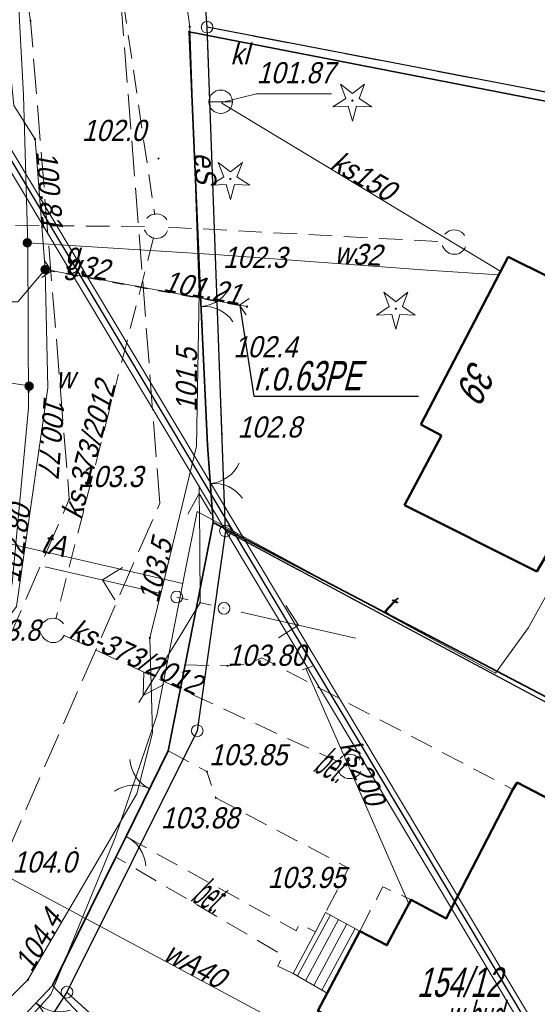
# Model space of a CAD drawing. Extents: x 6530721 to 6531385, y 5978377 to 5979143.
# Tile 114 of 146: x 6531041 to 6531063, y 5978803 to 5978845. Entities that reach past the tile are written whole.
import ezdxf

# ---------------------------------------------------------------- set-up
doc = ezdxf.new("R2010")
doc.units = 0
for name, pattern in [('AB_rokocin 2014-08-13 AC2004$0$0.5_0.5', [1, 0.5, -0.5]), ('AB_rokocin 2014-08-13 AC2004$0$1.0_0.5', [1.5, 1, -0.5]), ('AB_rokocin 2014-08-13 AC2004$0$1.5_0.5', [2, 1.5, -0.5]), ('AB_rokocin 2014-08-13 AC2004$0$ib05_500', [1, 0.5, -0.5]), ('AB_rokocin 2014-08-13 AC2004$0$l217_500', [2, 1.5, -0.5]), ('AB_rokocin 2014-08-13 AC2004$0$l219_500', [0]), ('AB_rokocin 2014-08-13 AC2004$0$mz1.0_0.5', [1.5, 1, -0.5])]:
    doc.linetypes.add(name, pattern=pattern)
for name, color, linetype, lineweight in [('AB-wymiarowa', 7, 'Continuous', 30), ('AB_rokocin 2014-08-13 AC2004$0$!arkusz4', 7, 'Continuous', 18), ('AB_rokocin 2014-08-13 AC2004$0$202-Punkt graniczny stabilizowany trwale', 7, 'Continuous', 18), ('AB_rokocin 2014-08-13 AC2004$0$211-Nr działki', 7, 'Continuous', 18), ('AB_rokocin 2014-08-13 AC2004$0$217-Granica konturu klasyfikcyjnego', 7, 'Continuous', 18), ('AB_rokocin 2014-08-13 AC2004$0$219-Linia granicy', 7, 'Continuous', 18), ('AB_rokocin 2014-08-13 AC2004$0$312-Budynek', 7, 'Continuous', 18), ('AB_rokocin 2014-08-13 AC2004$0$352-schody (powierzchnia)', 7, 'Continuous', 18), ('AB_rokocin 2014-08-13 AC2004$0$433-Chodnik', 7, 'Continuous', 18), ('AB_rokocin 2014-08-13 AC2004$0$510-Podpora jednosłupowa symb.-SEPOW', 7, 'Continuous', 18), ('AB_rokocin 2014-08-13 AC2004$0$512-Podpora wielosłupowa linia-SEPOW', 7, 'Continuous', 18), ('AB_rokocin 2014-08-13 AC2004$0$516-Kierunek linii eN-SEPOW', 7, 'Continuous', 18), ('AB_rokocin 2014-08-13 AC2004$0$621-Punkt rzędnej przewodu-SWPOD', 7, 'Continuous', 18), ('AB_rokocin 2014-08-13 AC2004$0$621-Punkt rzędnej przewodu-SWPOD-Atr2', 7, 'Continuous', 18), ('AB_rokocin 2014-08-13 AC2004$0$623-Punkt rzędnej przewodu-SGPOD', 7, 'Continuous', 18), ('AB_rokocin 2014-08-13 AC2004$0$623-Punkt rzędnej przewodu-SGPOD-Atr2', 7, 'Continuous', 18), ('AB_rokocin 2014-08-13 AC2004$0$625-Punkt rzędnej przewodu-SEPOD', 7, 'Continuous', 18), ('AB_rokocin 2014-08-13 AC2004$0$625-Punkt rzędnej przewodu-SEPOD-Atr2', 7, 'Continuous', 18), ('AB_rokocin 2014-08-13 AC2004$0$905-Brama prawa', 7, 'Continuous', 18), ('AB_rokocin 2014-08-13 AC2004$0$905-Brama w ogrodzeniu', 7, 'Continuous', 18), ('AB_rokocin 2014-08-13 AC2004$0$996-Tekst dodatkowy mały', 7, 'Continuous', 18), ('AB_rokocin 2014-08-13 AC2004$0$chodnik (powierzchnia)', 7, 'Continuous', 18), ('AB_rokocin 2014-08-13 AC2004$0$drzewo iglaste (punkt)', 7, 'Continuous', 18), ('AB_rokocin 2014-08-13 AC2004$0$jezdnia (powierzchnia)', 7, 'Continuous', 18), ('AB_rokocin 2014-08-13 AC2004$0$ogrodzenie trwałe (linia)', 7, 'Continuous', 18), ('AB_rokocin 2014-08-13 AC2004$0$osadnik kanalizacji lokalnej (dół Chambeau) (powierzchnia)-SK - symbol', 7, 'Continuous', 18), ('AB_rokocin 2014-08-13 AC2004$0$osadnik kanalizacji lokalnej (dół Chambeau) (powierzchnia)-SK - symbol-Atr17', 7, 'Continuous', 18), ('AB_rokocin 2014-08-13 AC2004$0$osadnik kanalizacji lokalnej (dół Chambeau) (powierzchnia)-SK - symbol-Atr2', 7, 'Continuous', 18), ('AB_rokocin 2014-08-13 AC2004$0$przepust (linia)', 7, 'Continuous', 18), ('AB_rokocin 2014-08-13 AC2004$0$przepust (linia) - symbol', 7, 'Continuous', 18), ('AB_rokocin 2014-08-13 AC2004$0$przewód elektroenergetyczny (linia)-SEPOD', 7, 'Continuous', 18), ('AB_rokocin 2014-08-13 AC2004$0$przewód elektroenergetyczny (linia)-SEPOD-Atr1', 7, 'Continuous', 18), ('AB_rokocin 2014-08-13 AC2004$0$przewód elektroenergetyczny niskiego napięcia (linia)-SEPOW - symbol', 7, 'Continuous', 18), ('AB_rokocin 2014-08-13 AC2004$0$przewód gazowy (linia)-SG', 7, 'Continuous', 18), ('AB_rokocin 2014-08-13 AC2004$0$przewód gazowy (linia)-SG-Atr1', 7, 'Continuous', 18), ('AB_rokocin 2014-08-13 AC2004$0$przewód kanalizacyjny (linia)-SK', 7, 'Continuous', 18), ('AB_rokocin 2014-08-13 AC2004$0$przewód kanalizacyjny (linia)-SK-Atr1', 7, 'Continuous', 18), ('AB_rokocin 2014-08-13 AC2004$0$przewód kanalizacyjny - projektowany (linia)-SK', 7, 'Continuous', 18), ('AB_rokocin 2014-08-13 AC2004$0$przewód kanalizacyjny - projektowany (linia)-SK-Atr1', 7, 'Continuous', 18), ('AB_rokocin 2014-08-13 AC2004$0$przewód telekomunikacyjny (linia)-STPOD', 7, 'Continuous', 18), ('AB_rokocin 2014-08-13 AC2004$0$przewód telekomunikacyjny (linia)-STPOD-Atr1', 7, 'Continuous', 18), ('AB_rokocin 2014-08-13 AC2004$0$przewód wodociągowy (linia)-SW', 7, 'Continuous', 18), ('AB_rokocin 2014-08-13 AC2004$0$przewód wodociągowy (linia)-SW-Atr1', 7, 'Continuous', 18), ('AB_rokocin 2014-08-13 AC2004$0$punkt wysokościowy naturalny', 7, 'Continuous', 18), ('AB_rokocin 2014-08-13 AC2004$0$punkt wysokościowy naturalny-Atr2', 7, 'Continuous', 18), ('AB_rokocin 2014-08-13 AC2004$0$punkt wysokościowy sztuczny', 7, 'Continuous', 18), ('AB_rokocin 2014-08-13 AC2004$0$punkt wysokościowy sztuczny-Atr2', 7, 'Continuous', 18), ('AB_rokocin 2014-08-13 AC2004$0$zasuwa (punkt)-SG', 7, 'Continuous', 18), ('AB_rokocin 2014-08-13 AC2004$0$zasuwa (punkt)-SG-Atr17', 7, 'Continuous', 18), ('AB_rokocin 2014-08-13 AC2004$0$zasuwa (punkt)-SG-Atr2', 7, 'Continuous', 18), ('AB_rokocin 2014-08-13 AC2004$0$zasuwa (punkt)-SW', 7, 'Continuous', 18), ('AB_rokocin 2014-08-13 AC2004$0$zasuwa (punkt)-SW-Atr17', 7, 'Continuous', 18)]:
    doc.layers.add(name, color=color, linetype=linetype, lineweight=lineweight)
doc.styles.add('AB_rokocin 2014-08-13 AC2004$0$Standard', font='txt')
doc.linetypes.add('AB_rokocin 2014-08-13 AC2004$0$902-500', pattern='A,3.75,0,[1,ksztalty.shx,S=0.5,R=0,X=0,Y=0],3.75', length=7.5)

# ---------------------------------------------------------------- blocks, each defined once
blk = doc.blocks.new('AB_rokocin 2014-08-13 AC2004$0$US25')
at = {"linetype": 'Continuous', "lineweight": 0}
h = blk.add_hatch(color=0, dxfattribs=at)
edge = h.paths.add_edge_path()
edge.add_arc((0, 0), 0.2, 0, 360)
blk = doc.blocks.new('AB_rokocin 2014-08-13 AC2004$0$621')
at = {"linetype": 'Continuous', "lineweight": 0}
h = blk.add_hatch(color=0, dxfattribs=at)
edge = h.paths.add_edge_path()
edge.add_arc((0, 0), 0.05, 0, 360)
blk = doc.blocks.new('AB_rokocin 2014-08-13 AC2004$0$PW01')
at = {"linetype": 'Continuous', "lineweight": 13}
h = blk.add_hatch(color=0, dxfattribs=at)
edge = h.paths.add_edge_path()
edge.add_arc((0, 0), 0.045, 0, 360)
blk = doc.blocks.new('AB_rokocin 2014-08-13 AC2004$0$905')
at = {"color": 0, "linetype": 'Continuous', "lineweight": 0}
for centre, start, end in [((-1.5, 0), 0, 60), ((1.5, 0), 120, 180)]:
    blk.add_arc(centre, 1.5, start, end, dxfattribs=at)
blk = doc.blocks.new('AB_rokocin 2014-08-13 AC2004$0$905P')
at = {"color": 0, "linetype": 'Continuous', "lineweight": 0}
blk.add_arc((1.5, 0), 1.5, 120, 180, dxfattribs=at)
blk = doc.blocks.new('AB_rokocin 2014-08-13 AC2004$0$516')
at = {"color": 0, "linetype": 'Continuous', "lineweight": 0}
for p, q in [((3.25, 0), (2.543, 0.707)), ((0.75, 0), (5.75, 0)), ((3.25, 0), (2.543, -0.707))]:
    blk.add_line(p, q, dxfattribs=at)
blk = doc.blocks.new('AB_rokocin 2014-08-13 AC2004$0$510')
at = {"color": 0, "linetype": 'Continuous', "lineweight": 0}
blk.add_circle((0, 0), 0.25, dxfattribs=at)
blk = doc.blocks.new('AB_rokocin 2014-08-13 AC2004$0$PW02')
at = {"linetype": 'Continuous', "lineweight": 13}
h = blk.add_hatch(color=0, dxfattribs=at)
edge = h.paths.add_edge_path()
edge.add_arc((0, 0), 0.045, 0, 360)
blk = doc.blocks.new('AB_rokocin 2014-08-13 AC2004$0$US07')
at = {"color": 0, "linetype": 'Continuous', "lineweight": 13}
for q in [(-0.5, 0), (0.5, 0)]:
    blk.add_line((0, 0), q, dxfattribs=at)
blk.add_circle((0, 0), 0.5, dxfattribs=at)
blk = doc.blocks.new('AB_rokocin 2014-08-13 AC2004$0$OP011')
at = {"linetype": 'Continuous', "lineweight": 13}
h = blk.add_hatch(color=0, dxfattribs=at)
edge = h.paths.add_edge_path()
edge.add_arc((0, 0), 0.05, 0, 360)
at = {"color": 0, "linetype": 'Continuous', "lineweight": 13}
for p, q in [((-0.283, 0.093), (-0.512, 0.706)), ((-0.512, 0.706), (0, 0.299)), ((0, 0.299), (0.512, 0.706)), ((0.512, 0.706), (0.283, 0.093)), ((-0.828, -0.268), (-0.283, 0.093)), ((0.283, 0.093), (0.828, -0.268)), ((-0.175, -0.24), (-0.828, -0.268)), ((0, -0.87), (-0.175, -0.24)), ((0.175, -0.24), (0, -0.87)), ((0.828, -0.268), (0.175, -0.24))]:
    blk.add_line(p, q, dxfattribs=at)
blk = doc.blocks.new('AB_rokocin 2014-08-13 AC2004$0$PE04')
at = {"color": 0, "linetype": 'Continuous', "lineweight": 13}
for p, q in [((4.65, 0), (3.784, 0.5)), ((0.65, 0), (0, 0)), ((0.65, 0), (1.65, 0)), ((1.65, 0), (2.65, 0)), ((2.65, 0), (3.65, 0)), ((3.65, 0), (4.65, 0)), ((4.65, 0), (3.784, -0.5)), ((4.65, 0), (5, 0))]:
    blk.add_line(p, q, dxfattribs=at)
blk = doc.blocks.new('AB_rokocin 2014-08-13 AC2004$0$IB05')
at = {"color": 0, "linetype": 'Continuous', "lineweight": 13}
for q in [(0.354, 0.354), (0.354, -0.354)]:
    blk.add_line((0, 0), q, dxfattribs=at)
blk = doc.blocks.new('AB_rokocin 2014-08-13 AC2004$0$202')
at = {"color": 0, "linetype": 'Continuous', "lineweight": 0}
blk.add_circle((0, 0), 0.25, dxfattribs=at)
blk = doc.blocks.new('AB_rokocin 2014-08-13 AC2004')
at = {"layer": 'AB_rokocin 2014-08-13 AC2004$0$!arkusz4', "color": 7, "linetype": 'Continuous', "lineweight": 0}
blk.add_lwpolyline([(6531015.946, 5978502.881), (6530759.65, 5978931.7), (6530925.765, 5979030.983), (6531182.061, 5978602.165)], close=True, dxfattribs=at)
blk.add_lwpolyline([(6530759.65, 5978931.7), (6530925.765, 5979030.983), (6531182.061, 5978602.165), (6531016.032, 5978503.224), (6530759.65, 5978931.7)], dxfattribs=at)
blk.add_lwpolyline([(6530759.65, 5978931.7), (6530925.765, 5979030.983), (6531182.061, 5978602.165), (6531016.032, 5978503.224), (6530759.65, 5978931.7)], dxfattribs=at)
at = {"layer": 'AB_rokocin 2014-08-13 AC2004$0$!arkusz4', "color": 7, "linetype": 'Continuous', "lineweight": 30}
blk.add_lwpolyline([(6531016.032, 5978503.224), (6530759.993, 5978931.613), (6530925.679, 5979030.64), (6531181.745, 5978602.254)], close=True, dxfattribs=at)
at = {"layer": 'AB_rokocin 2014-08-13 AC2004$0$!arkusz4', "color": 7, "linetype": 'Continuous', "lineweight": 18}
blk.add_lwpolyline([(6531016.118, 5978503.567), (6530760.336, 5978931.527), (6530925.593, 5979030.297), (6531181.375, 5978602.338)], close=True, dxfattribs=at)
at = {"layer": 'AB_rokocin 2014-08-13 AC2004$0$217-Granica konturu klasyfikcyjnego', "color": 3, "linetype": 'AB_rokocin 2014-08-13 AC2004$0$l217_500', "lineweight": 18, "flags": 128}
for points in [[(6531046.44, 5978874.36), (6531048.65, 5978844.56)], [(6531046.44, 5978874.36), (6531048.65, 5978844.56)], [(6531048.65, 5978844.56), (6531085.53, 5978837.48)], [(6531048.65, 5978844.56), (6531085.53, 5978837.48)], [(6531048.65, 5978844.56), (6531049.43, 5978823.09)], [(6531048.65, 5978844.56), (6531049.43, 5978823.09)], [(6531048.23, 5978814.57), (6531049.43, 5978823.09)], [(6531048.23, 5978814.57), (6531049.43, 5978823.09)], [(6531049.43, 5978823.09), (6531085.49, 5978803.78)], [(6531049.43, 5978823.09), (6531085.49, 5978803.78)], [(6531042.68, 5978803.43), (6531048.23, 5978814.57)], [(6531042.68, 5978803.43), (6531048.23, 5978814.57)], [(6531039.4, 5978798.31), (6531042.68, 5978803.43)], [(6531039.4, 5978798.31), (6531042.68, 5978803.43)], [(6531042.68, 5978803.43), (6531071.29, 5978777.3)], [(6531042.68, 5978803.43), (6531071.29, 5978777.3)]]:
    blk.add_lwpolyline(points, dxfattribs=at)
at = {"layer": 'AB_rokocin 2014-08-13 AC2004$0$219-Linia granicy', "color": 92, "linetype": 'AB_rokocin 2014-08-13 AC2004$0$l219_500', "lineweight": 30, "flags": 128}
for points in [[(6531048.65, 5978844.56), (6531046.44, 5978874.36)], [(6531048.65, 5978844.56), (6531046.44, 5978874.36)], [(6531085.53, 5978837.48), (6531048.65, 5978844.56)], [(6531085.53, 5978837.48), (6531048.65, 5978844.56)], [(6531049.43, 5978823.09), (6531048.65, 5978844.56)], [(6531049.43, 5978823.09), (6531048.65, 5978844.56)], [(6531049.43, 5978823.09), (6531048.23, 5978814.57)], [(6531049.43, 5978823.09), (6531048.23, 5978814.57)], [(6531085.49, 5978803.78), (6531049.43, 5978823.09)], [(6531085.49, 5978803.78), (6531049.43, 5978823.09)], [(6531048.23, 5978814.57), (6531042.68, 5978803.43)], [(6531048.23, 5978814.57), (6531042.68, 5978803.43)], [(6531042.68, 5978803.43), (6531039.4, 5978798.31)], [(6531042.68, 5978803.43), (6531039.4, 5978798.31)], [(6531071.29, 5978777.3), (6531042.68, 5978803.43)], [(6531071.29, 5978777.3), (6531042.68, 5978803.43)]]:
    blk.add_lwpolyline(points, dxfattribs=at)
at = {"layer": 'AB_rokocin 2014-08-13 AC2004$0$312-Budynek', "color": 250, "linetype": 'Continuous', "lineweight": 50, "flags": 128}
for points in [[(6531057.76, 5978827.62), (6531061.48, 5978834.77)], [(6531061.48, 5978834.77), (6531071.9, 5978829.6)], [(6531058.64, 5978827.16), (6531057.76, 5978827.62)], [(6531057.06, 5978824.19), (6531058.64, 5978827.16)], [(6531062.69, 5978821.36), (6531057.06, 5978824.19)], [(6531064.42, 5978824.29), (6531062.69, 5978821.36)]]:
    blk.add_lwpolyline(points, dxfattribs=at)
blk.add_lwpolyline([(6531061.86, 5978812.36), (6531068.24, 5978809.04), (6531065.21, 5978803.25), (6531067.52, 5978802.04), (6531064.28, 5978795.96), (6531060.76, 5978797.84), (6531059.94, 5978796.24), (6531058.39, 5978795.92), (6531057.11, 5978796.58), (6531056.48, 5978798), (6531056.68, 5978798.35), (6531053.51, 5978800.06), (6531053.97, 5978800.95), (6531054.52, 5978802.02), (6531053.37, 5978802.63), (6531053.77, 5978803.39), (6531055.16, 5978806.03), (6531056.31, 5978805.43), (6531057.25, 5978807.19), (6531057.34, 5978807.37), (6531058.84, 5978806.57), (6531061.68, 5978812.07)], close=True, dxfattribs=at)
at = {"layer": 'AB_rokocin 2014-08-13 AC2004$0$352-schody (powierzchnia)', "color": 252, "linetype": 'Continuous', "lineweight": 18}
for p, q in [((6531052.5, 5978804.12), (6531053.9, 5978806.72)), ((6531053.7, 5978806.83), (6531053.27, 5978806)), ((6531055.16, 5978806.03), (6531053.7, 5978806.83)), ((6531052.84, 5978803.92), (6531054.25, 5978806.53)), ((6531053.19, 5978803.72), (6531054.6, 5978806.34)), ((6531053.27, 5978806), (6531052.31, 5978804.23)), ((6531053.54, 5978803.52), (6531054.95, 5978806.15)), ((6531053.77, 5978803.39), (6531055.16, 5978806.03)), ((6531052.31, 5978804.23), (6531053.77, 5978803.39))]:
    blk.add_line(p, q, dxfattribs=at)
at = {"layer": 'AB_rokocin 2014-08-13 AC2004$0$512-Podpora wielosłupowa linia-SEPOW', "color": 7, "linetype": 'AB_rokocin 2014-08-13 AC2004$0$0.5_0.5', "lineweight": 18, "flags": 128}
blk.add_lwpolyline([(6531047.36, 5978820.27), (6531049.37, 5978819.79)], dxfattribs=at)
at = {"layer": 'AB_rokocin 2014-08-13 AC2004$0$996-Tekst dodatkowy mały', "color": 0, "linetype": 'Continuous', "lineweight": 25, "flags": 128}
blk.add_lwpolyline([(6531050.04, 5978832.7), (6531050.64, 5978828.83), (6531057.651, 5978828.83)], dxfattribs=at)
at = {"layer": 'AB_rokocin 2014-08-13 AC2004$0$chodnik (powierzchnia)', "color": 252, "linetype": 'AB_rokocin 2014-08-13 AC2004$0$mz1.0_0.5', "lineweight": 18, "flags": 128}
for points in [[(6531047.72, 5978817.38), (6531049.52, 5978817.34), (6531050.34, 5978817.41), (6531050.98, 5978817.68), (6531061.68, 5978812.07)], [(6531046.99, 5978813.72), (6531048.64, 5978812.83), (6531049.02, 5978811.71), (6531054.68, 5978808.72), (6531053.7, 5978806.83)], [(6531045.2, 5978810.06), (6531052.45, 5978806.04), (6531052.58, 5978806.34), (6531053.27, 5978806)], [(6531052.31, 5978804.23), (6531051.66, 5978804.54), (6531051.88, 5978805), (6531044.76, 5978809.19)], [(6531055.16, 5978806.03), (6531056.13, 5978807.92), (6531057.34, 5978807.37)]]:
    blk.add_lwpolyline(points, dxfattribs=at)
at = {"layer": 'AB_rokocin 2014-08-13 AC2004$0$jezdnia (powierzchnia)', "color": 252, "linetype": 'AB_rokocin 2014-08-13 AC2004$0$1.5_0.5', "lineweight": 18, "flags": 128}
for points in [[(6530985.78, 5979082.6), (6530984.46, 5979063.44), (6530982.52, 5979039.61), (6530981.54, 5979013.49), (6530979.39, 5978979.44), (6530978.32, 5978955.43), (6530977.32, 5978924.35), (6530977.18, 5978898.97), (6530975.4, 5978882.76), (6530973.84, 5978878.32), (6530971.37, 5978876.16), (6530968.23, 5978875.09), (6530950.8, 5978875.6), (6530950.25, 5978872.17), (6530968.11, 5978871.47), (6530973.1, 5978871.84), (6530979.12, 5978872.07), (6530985.71, 5978871.57), (6530988.36, 5978870.67), (6531008.02, 5978871.57), (6531029.25, 5978872.87), (6531034.44, 5978873.09), (6531036.17, 5978871.36), (6531037.18, 5978869.25), (6531041.13, 5978844.83), (6531042.78, 5978824.44), (6531036.31, 5978809.51), (6531027.43, 5978796.52), (6531014.3, 5978782.64), (6530999.37, 5978764.06), (6530996.85, 5978762.8), (6530994.1, 5978762.43), (6530991.66, 5978762.96), (6530999.88, 5978750.96), (6531000.38, 5978752.27), (6531000.47, 5978755.1), (6531001.45, 5978757.52), (6531017.67, 5978780.17), (6531028.21, 5978793.19), (6531039.69, 5978808.37), (6531046.64, 5978824.27)], [(6530989.16, 5979081.85), (6530987.63, 5979063.19), (6530986.58, 5979039.58), (6530985.45, 5979012.64), (6530982.98, 5978979.44), (6530981.56, 5978955.09), (6530980.83, 5978923.93), (6530980.87, 5978899.07), (6530980.35, 5978882.41), (6530978.9, 5978876.34), (6530982.06, 5978874.54), (6530986.16, 5978874.22), (6531007.45, 5978874.91), (6531033.72, 5978876.67), (6531037.69, 5978874.7), (6531040.6, 5978870.17), (6531044.99, 5978845.52), (6531046.64, 5978824.27)]]:
    blk.add_lwpolyline(points, dxfattribs=at)
at = {"layer": 'AB_rokocin 2014-08-13 AC2004$0$ogrodzenie trwałe (linia)', "color": 252, "linetype": 'AB_rokocin 2014-08-13 AC2004$0$902-500', "lineweight": 35, "flags": 128}
for points in [[(6531047.88, 5978844.36), (6531074.23, 5978839.24)], [(6531047.88, 5978844.36), (6531048.36, 5978833.41), (6531048.43, 5978831.92), (6531048.67, 5978826.75), (6531048.91, 5978823.45), (6531085.19, 5978804.43)], [(6531042.07, 5978803.72), (6531044.76, 5978809.19), (6531045.2, 5978810.06), (6531046.99, 5978813.72), (6531047.72, 5978817.38), (6531048.91, 5978823.45)], [(6531042.07, 5978803.72), (6531040.81, 5978802.39), (6531042.1, 5978801.2), (6531043.2, 5978802.5)], [(6531042.07, 5978803.72), (6531043.2, 5978802.5), (6531052.29, 5978795.23)]]:
    blk.add_lwpolyline(points, dxfattribs=at)
at = {"layer": 'AB_rokocin 2014-08-13 AC2004$0$osadnik kanalizacji lokalnej (dół Chambeau) (powierzchnia)-SK - symbol-Atr2', "color": 34, "linetype": 'ByBlock', "flags": 128}
blk.add_lwpolyline([(6531049.25, 5978841.35), (6531050.76, 5978841.72), (6531053.951, 5978841.72)], dxfattribs=at)
at = {"layer": 'AB_rokocin 2014-08-13 AC2004$0$przepust (linia)', "color": 7, "linetype": 'AB_rokocin 2014-08-13 AC2004$0$ib05_500', "lineweight": 35, "flags": 128}
blk.add_lwpolyline([(6531050.03, 5978832.71), (6531042.02, 5978834.17)], dxfattribs=at)
at = {"layer": 'AB_rokocin 2014-08-13 AC2004$0$przewód elektroenergetyczny (linia)-SEPOD', "color": 1, "linetype": 'Continuous', "lineweight": 18, "flags": 128}
blk.add_lwpolyline([(6531034.78, 5978887.44), (6531036.93, 5978884.86), (6531039.74, 5978881.09), (6531043.68, 5978874.61), (6531043.94, 5978872.42), (6531043.71, 5978871.26), (6531044.25, 5978870.67), (6531045.91, 5978859.04), (6531047.91, 5978844.58), (6531048.31, 5978833.24), (6531048.2, 5978826.7), (6531046.87, 5978821.18), (6531046.21, 5978818.53), (6531046.33, 5978814.49), (6531045.65, 5978811.89), (6531041.02, 5978803.96), (6531038.25, 5978801.18)], dxfattribs=at)
at = {"layer": 'AB_rokocin 2014-08-13 AC2004$0$przewód gazowy (linia)-SG', "color": 40, "linetype": 'Continuous', "lineweight": 18, "flags": 128}
for points in [[(6531041.75, 5978834.23), (6531041.32, 5978839.79), (6531040.42, 5978841.22), (6531037.6, 5978869.59), (6531031.32, 5978873.21), (6531030.39, 5978878.2), (6531021.01, 5978877.26), (6530998.81, 5978874.07), (6530985.82, 5978874.34), (6530981.69, 5978878.49), (6530973.31, 5978878.9), (6530971.4, 5978874.94), (6530959.16, 5978875.32)], [(6531025.25, 5978797.24), (6531032.61, 5978805), (6531032.93, 5978805.38), (6531038.87, 5978817.64), (6531040.53, 5978819.87), (6531041.87, 5978829.19), (6531041.75, 5978834.23)], [(6531041.75, 5978834.23), (6531050.35, 5978832.65)]]:
    blk.add_lwpolyline(points, dxfattribs=at)
at = {"layer": 'AB_rokocin 2014-08-13 AC2004$0$przewód kanalizacyjny (linia)-SK', "color": 34, "linetype": 'Continuous', "lineweight": 18, "flags": 128}
for points in [[(6531061.16, 5978834.15), (6531049.28, 5978841.32)], [(6531052.71, 5978817.17), (6531053.14, 5978817.32)], [(6531052.86, 5978817.22), (6531057.25, 5978807.19)]]:
    blk.add_lwpolyline(points, dxfattribs=at)
at = {"layer": 'AB_rokocin 2014-08-13 AC2004$0$przewód kanalizacyjny - projektowany (linia)-SK', "color": 32, "linetype": 'AB_rokocin 2014-08-13 AC2004$0$1.0_0.5', "lineweight": 18, "flags": 128}
for points in [[(6531040.7, 5978875.38), (6531046.42, 5978836.56)], [(6531045.99, 5978836.07), (6531035.11, 5978836.14)], [(6531046.99, 5978836.04), (6531058.96, 5978835.4)], [(6531046.37, 5978835.59), (6531042.21, 5978819.34)], [(6531042.54, 5978818.65), (6531054.49, 5978813.13)]]:
    blk.add_lwpolyline(points, dxfattribs=at)
for points in [[(6531046.8, 5978835.66), (6531046.71, 5978835.6), (6531046.6, 5978835.57), (6531046.49, 5978835.56), (6531046.39, 5978835.57), (6531046.28, 5978835.6), (6531046.19, 5978835.66), (6531046.1, 5978835.73), (6531046.04, 5978835.82), (6531045.99, 5978835.91), (6531045.97, 5978836.02), (6531045.97, 5978836.13), (6531045.99, 5978836.24), (6531046.04, 5978836.34), (6531046.1, 5978836.43), (6531046.18, 5978836.5), (6531046.27, 5978836.56), (6531046.38, 5978836.59), (6531046.49, 5978836.6), (6531046.59, 5978836.59), (6531046.7, 5978836.56), (6531046.79, 5978836.5), (6531046.88, 5978836.43), (6531046.94, 5978836.34), (6531046.99, 5978836.25), (6531047.01, 5978836.14), (6531047.01, 5978836.03), (6531046.99, 5978835.92), (6531046.94, 5978835.82), (6531046.88, 5978835.73)], [(6531059.49, 5978834.98), (6531059.4, 5978834.92), (6531059.29, 5978834.89), (6531059.18, 5978834.88), (6531059.08, 5978834.89), (6531058.97, 5978834.92), (6531058.88, 5978834.98), (6531058.79, 5978835.05), (6531058.73, 5978835.14), (6531058.68, 5978835.23), (6531058.66, 5978835.34), (6531058.66, 5978835.45), (6531058.68, 5978835.56), (6531058.73, 5978835.66), (6531058.79, 5978835.75), (6531058.87, 5978835.82), (6531058.96, 5978835.88), (6531059.07, 5978835.91), (6531059.18, 5978835.92), (6531059.28, 5978835.91), (6531059.39, 5978835.88), (6531059.48, 5978835.82), (6531059.57, 5978835.75), (6531059.63, 5978835.66), (6531059.68, 5978835.57), (6531059.7, 5978835.46), (6531059.7, 5978835.35), (6531059.68, 5978835.24), (6531059.63, 5978835.14), (6531059.57, 5978835.05)], [(6531042.4, 5978818.43), (6531042.31, 5978818.37), (6531042.2, 5978818.34), (6531042.09, 5978818.33), (6531041.99, 5978818.34), (6531041.88, 5978818.37), (6531041.79, 5978818.43), (6531041.7, 5978818.5), (6531041.64, 5978818.59), (6531041.59, 5978818.68), (6531041.57, 5978818.79), (6531041.57, 5978818.9), (6531041.59, 5978819.01), (6531041.64, 5978819.11), (6531041.7, 5978819.2), (6531041.78, 5978819.27), (6531041.87, 5978819.33), (6531041.98, 5978819.36), (6531042.09, 5978819.37), (6531042.19, 5978819.36), (6531042.3, 5978819.33), (6531042.39, 5978819.27), (6531042.48, 5978819.2), (6531042.54, 5978819.11), (6531042.59, 5978819.02), (6531042.61, 5978818.91), (6531042.61, 5978818.8), (6531042.59, 5978818.69), (6531042.54, 5978818.59), (6531042.48, 5978818.5)], [(6531055.03, 5978812.63), (6531054.94, 5978812.57), (6531054.83, 5978812.54), (6531054.72, 5978812.53), (6531054.62, 5978812.54), (6531054.51, 5978812.57), (6531054.42, 5978812.63), (6531054.33, 5978812.7), (6531054.27, 5978812.79), (6531054.22, 5978812.88), (6531054.2, 5978812.99), (6531054.2, 5978813.1), (6531054.22, 5978813.21), (6531054.27, 5978813.31), (6531054.33, 5978813.4), (6531054.41, 5978813.47), (6531054.5, 5978813.53), (6531054.61, 5978813.56), (6531054.72, 5978813.57), (6531054.82, 5978813.56), (6531054.93, 5978813.53), (6531055.02, 5978813.47), (6531055.11, 5978813.4), (6531055.17, 5978813.31), (6531055.22, 5978813.22), (6531055.24, 5978813.11), (6531055.24, 5978813), (6531055.22, 5978812.89), (6531055.17, 5978812.79), (6531055.11, 5978812.7)]]:
    blk.add_lwpolyline(points, close=True, dxfattribs=at)
at = {"layer": 'AB_rokocin 2014-08-13 AC2004$0$przewód telekomunikacyjny (linia)-STPOD', "color": 30, "linetype": 'Continuous', "lineweight": 18, "flags": 128}
for points in [[(6531038.85, 5978799.89), (6531041.99, 5978803.33), (6531044.73, 5978810.01), (6531046.51, 5978815.22), (6531047.7, 5978821.31), (6531048.23, 5978823.92), (6531060.94, 5978817.02)], [(6531047.61, 5978820.85), (6531031.95, 5978824.44)], [(6531060.94, 5978817.02), (6531062.34, 5978818.98), (6531065.09, 5978823.95)]]:
    blk.add_lwpolyline(points, dxfattribs=at)
at = {"layer": 'AB_rokocin 2014-08-13 AC2004$0$przewód wodociągowy (linia)-SW', "color": 5, "linetype": 'Continuous', "lineweight": 18, "flags": 128}
for points in [[(6531028.01, 5978882.25), (6531030.12, 5978879.91), (6531033.76, 5978875.98), (6531038.5, 5978870.91), (6531039.12, 5978863.4), (6531039.37, 5978859.31), (6531040.42, 5978849.33), (6531040.83, 5978841.66), (6531041.01, 5978835.26), (6531041.04, 5978828.34), (6531040.35, 5978820.86), (6531039.23, 5978815.21), (6531036.6, 5978810.25), (6531034.62, 5978806.42), (6531027.43, 5978796.52)], [(6531041.02, 5978835.37), (6531049.18, 5978834.86), (6531058.02, 5978834.21), (6531061.08, 5978834)], [(6531032.25, 5978830.65), (6531038.79, 5978829.62), (6531041.07, 5978829.27)], [(6531036.6, 5978810.25), (6531053.97, 5978800.95)]]:
    blk.add_lwpolyline(points, dxfattribs=at)
at = {"layer": 'AB_rokocin 2014-08-13 AC2004$0$zasuwa (punkt)-SG-Atr2', "color": 40, "linetype": 'ByBlock', "flags": 128}
blk.add_lwpolyline([(6531041.75, 5978834.23), (6531040.59, 5978832.85), (6531037.277, 5978832.85)], dxfattribs=at)
at = {"layer": 'AB_rokocin 2014-08-13 AC2004$0$202-Punkt graniczny stabilizowany trwale', "color": 7, "linetype": 'Continuous', "lineweight": 18, "rotation": 171.887}
for p in [(6531048.65, 5978844.56), (6531049.43, 5978823.09), (6531048.23, 5978814.57), (6531042.68, 5978803.43)]:
    blk.add_blockref('AB_rokocin 2014-08-13 AC2004$0$202', p, dxfattribs=at)
at = {"layer": 'AB_rokocin 2014-08-13 AC2004$0$510-Podpora jednosłupowa symb.-SEPOW', "color": 7, "linetype": 'Continuous', "lineweight": 18}
for p in [(6531047.36, 5978820.27), (6531049.37, 5978819.79)]:
    blk.add_blockref('AB_rokocin 2014-08-13 AC2004$0$510', p, dxfattribs=at)
at = {"layer": 'AB_rokocin 2014-08-13 AC2004$0$516-Kierunek linii eN-SEPOW', "color": 7, "linetype": 'Continuous', "lineweight": 18}
for p, rotation in [((6531047.36, 5978820.27), 167.04), ((6531049.37, 5978819.79), 347.196)]:
    blk.add_blockref('AB_rokocin 2014-08-13 AC2004$0$516', p, dxfattribs=dict(at, rotation=rotation))
at = {"layer": 'AB_rokocin 2014-08-13 AC2004$0$621-Punkt rzędnej przewodu-SWPOD', "color": 5, "linetype": 'Continuous', "lineweight": 18}
blk.add_blockref('AB_rokocin 2014-08-13 AC2004$0$621', (6531041.05, 5978829.02), dxfattribs=at)
at = {"layer": 'AB_rokocin 2014-08-13 AC2004$0$623-Punkt rzędnej przewodu-SGPOD', "color": 52, "linetype": 'Continuous', "lineweight": 18}
for p in [(6531041.32, 5978839.79), (6531050.35, 5978832.65)]:
    blk.add_blockref('AB_rokocin 2014-08-13 AC2004$0$621', p, dxfattribs=at)
at = {"layer": 'AB_rokocin 2014-08-13 AC2004$0$625-Punkt rzędnej przewodu-SEPOD', "color": 1, "linetype": 'Continuous', "lineweight": 18}
for p in [(6531047.91, 5978844.58), (6531048.31, 5978833.24), (6531046.21, 5978818.53), (6531041.02, 5978803.96)]:
    blk.add_blockref('AB_rokocin 2014-08-13 AC2004$0$621', p, dxfattribs=at)
at = {"layer": 'AB_rokocin 2014-08-13 AC2004$0$905-Brama prawa', "color": 7, "linetype": 'Continuous', "lineweight": 35, "rotation": 243.938}
blk.add_blockref('AB_rokocin 2014-08-13 AC2004$0$905P', (6531045.2, 5978810.06), dxfattribs=at)
at = {"layer": 'AB_rokocin 2014-08-13 AC2004$0$905-Brama w ogrodzeniu', "color": 252, "linetype": 'Continuous', "lineweight": 35}
for p, rotation in [((6531048.4, 5978832.66), 274.254), ((6531048.79, 5978825.11), 275.1359999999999), ((6531046.2, 5978812.1), 63.93799999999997), ((6531041.36, 5978802.98), 227.7259999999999)]:
    blk.add_blockref('AB_rokocin 2014-08-13 AC2004$0$905', p, dxfattribs=dict(at, rotation=rotation))
at = {"layer": 'AB_rokocin 2014-08-13 AC2004$0$drzewo iglaste (punkt)', "color": 94, "linetype": 'Continuous', "lineweight": 13}
for p in [(6531054.84, 5978841.43), (6531049.64, 5978838.09), (6531056.69, 5978832.56)]:
    blk.add_blockref('AB_rokocin 2014-08-13 AC2004$0$OP011', p, dxfattribs=at)
at = {"layer": 'AB_rokocin 2014-08-13 AC2004$0$osadnik kanalizacji lokalnej (dół Chambeau) (powierzchnia)-SK - symbol', "color": 7, "linetype": 'Continuous', "lineweight": 18}
blk.add_blockref('AB_rokocin 2014-08-13 AC2004$0$US07', (6531049.23, 5978841.38), dxfattribs=at)
at = {"layer": 'AB_rokocin 2014-08-13 AC2004$0$przepust (linia) - symbol', "color": 7, "linetype": 'Continuous', "lineweight": 35}
for p, rotation in [((6531042.02, 5978834.17), 169.67), ((6531050.03, 5978832.71), 349.6700000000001)]:
    blk.add_blockref('AB_rokocin 2014-08-13 AC2004$0$IB05', p, dxfattribs=dict(at, rotation=rotation))
at = {"layer": 'AB_rokocin 2014-08-13 AC2004$0$przewód elektroenergetyczny niskiego napięcia (linia)-SEPOW - symbol', "color": 1, "linetype": 'Continuous', "lineweight": 18}
for rotation in [90.54, 238.4139999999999]:
    blk.add_blockref('AB_rokocin 2014-08-13 AC2004$0$PE04', (6531048.36, 5978820.03), dxfattribs=dict(at, rotation=rotation))
at = {"layer": 'AB_rokocin 2014-08-13 AC2004$0$punkt wysokościowy naturalny', "color": 7, "linetype": 'Continuous', "lineweight": 13}
for p in [(6531041.13, 5978844.83), (6531047.88, 5978844.36), (6531046.58, 5978838.96), (6531048.36, 5978833.41), (6531048.43, 5978831.92), (6531048.67, 5978826.75), (6531042.78, 5978824.44), (6531043.06, 5978809.57)]:
    blk.add_blockref('AB_rokocin 2014-08-13 AC2004$0$PW01', p, dxfattribs=at)
at = {"layer": 'AB_rokocin 2014-08-13 AC2004$0$punkt wysokościowy sztuczny', "color": 7, "linetype": 'Continuous', "lineweight": 13}
for p in [(6531049.52, 5978817.34), (6531048.64, 5978812.83), (6531049.02, 5978811.71), (6531054.68, 5978808.72)]:
    blk.add_blockref('AB_rokocin 2014-08-13 AC2004$0$PW02', p, dxfattribs=at)
at = {"layer": 'AB_rokocin 2014-08-13 AC2004$0$zasuwa (punkt)-SG', "color": 7, "linetype": 'Continuous', "lineweight": 13, "rotation": 359.4119999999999}
blk.add_blockref('AB_rokocin 2014-08-13 AC2004$0$US25', (6531041.75, 5978834.23), dxfattribs=at)
at = {"layer": 'AB_rokocin 2014-08-13 AC2004$0$zasuwa (punkt)-SW', "color": 7, "linetype": 'Continuous', "lineweight": 13}
for p in [(6531040.99, 5978835.37), (6531041.07, 5978829.26)]:
    blk.add_blockref('AB_rokocin 2014-08-13 AC2004$0$US25', p, dxfattribs=at)
at = {"layer": 'AB_rokocin 2014-08-13 AC2004$0$211-Nr działki', "color": 92, "linetype": 'Continuous', "lineweight": 30, "style": 'AB_rokocin 2014-08-13 AC2004$0$Standard', "oblique": 15, "width": 0.697}
blk.add_text('154/12', height=1.25, dxfattribs=at).set_placement((6531057.59, 5978803.23))
at = {"layer": 'AB_rokocin 2014-08-13 AC2004$0$433-Chodnik', "color": 252, "linetype": 'Continuous', "lineweight": 20, "style": 'AB_rokocin 2014-08-13 AC2004$0$Standard', "oblique": 15, "width": 0.435}
for rotation, p in [(332.332, (6531053.12, 5978812.87)), (330.992, (6531047.91, 5978807.34))]:
    blk.add_text('bet.', height=1.25, rotation=rotation, dxfattribs=at).set_placement(p)
at = {"layer": 'AB_rokocin 2014-08-13 AC2004$0$621-Punkt rzędnej przewodu-SWPOD-Atr2', "color": 5, "linetype": 'ByBlock', "lineweight": 20, "style": 'AB_rokocin 2014-08-13 AC2004$0$Standard', "oblique": 15, "width": 0.9}
blk.add_text('100.77', height=0.9, rotation=265.572, dxfattribs=at).set_placement((6531041.7, 5978828.86))
at = {"layer": 'AB_rokocin 2014-08-13 AC2004$0$623-Punkt rzędnej przewodu-SGPOD-Atr2', "color": 52, "linetype": 'ByBlock', "lineweight": 20, "style": 'AB_rokocin 2014-08-13 AC2004$0$Standard', "oblique": 15, "width": 0.9}
for s, rotation, p in [('100.81', 274.422, (6531041.36, 5978839.27)), ('101.21', 349.59, (6531046.75, 5978833.31)), ('102.80', 81.818, (6531040.67, 5978820.84))]:
    blk.add_text(s, height=0.9, rotation=rotation, dxfattribs=at).set_placement(p)
at = {"layer": 'AB_rokocin 2014-08-13 AC2004$0$625-Punkt rzędnej przewodu-SEPOD-Atr2', "color": 1, "linetype": 'ByBlock', "lineweight": 20, "style": 'AB_rokocin 2014-08-13 AC2004$0$Standard', "oblique": 15, "width": 0.9}
for s, rotation, p in [('101.5', 89.825, (6531048.22, 5978828.16)), ('103.5', 76.926, (6531046.57, 5978819.98)), ('104.4', 60.493, (6531041.18, 5978804.23))]:
    blk.add_text(s, height=0.9, rotation=rotation, dxfattribs=at).set_placement(p)
at = {"layer": 'AB_rokocin 2014-08-13 AC2004$0$996-Tekst dodatkowy mały', "color": 7, "linetype": 'Continuous', "lineweight": 20, "style": 'AB_rokocin 2014-08-13 AC2004$0$Standard', "oblique": 15}
for s, width, p in [('r.o.63PE', 0.701, (6531050.64, 5978829.08)), ('w bud.', 0.531, (6531058.81, 5978801.79))]:
    blk.add_text(s, height=1.25, dxfattribs=dict(at, width=width)).set_placement(p)
at = {"layer": 'AB_rokocin 2014-08-13 AC2004$0$996-Tekst dodatkowy mały', "color": 7, "linetype": 'Continuous', "lineweight": 20, "style": 'AB_rokocin 2014-08-13 AC2004$0$Standard', "oblique": 15, "width": 0.757}
blk.add_text('39', height=1.25, rotation=242.513, dxfattribs=at).set_placement((6531059.94, 5978830.44))
at = {"layer": 'AB_rokocin 2014-08-13 AC2004$0$osadnik kanalizacji lokalnej (dół Chambeau) (powierzchnia)-SK - symbol-Atr17', "color": 7, "linetype": 'ByBlock', "lineweight": 20, "style": 'AB_rokocin 2014-08-13 AC2004$0$Standard', "oblique": 15, "width": 0.9}
blk.add_text('kl', height=0.9, dxfattribs=at).set_placement((6531049.64, 5978842.97))
at = {"layer": 'AB_rokocin 2014-08-13 AC2004$0$osadnik kanalizacji lokalnej (dół Chambeau) (powierzchnia)-SK - symbol-Atr2', "color": 34, "linetype": 'ByBlock', "lineweight": 20, "style": 'AB_rokocin 2014-08-13 AC2004$0$Standard', "oblique": 15, "width": 0.9}
blk.add_text('101.87', height=0.9, dxfattribs=at).set_placement((6531050.76, 5978842.17))
at = {"layer": 'AB_rokocin 2014-08-13 AC2004$0$przewód elektroenergetyczny (linia)-SEPOD-Atr1', "color": 1, "linetype": 'ByBlock', "lineweight": 20, "style": 'AB_rokocin 2014-08-13 AC2004$0$Standard', "oblique": 15, "width": 0.9}
blk.add_text('eS', height=0.9, rotation=272.851, dxfattribs=at).set_placement((6531048.09, 5978839.21))
at = {"layer": 'AB_rokocin 2014-08-13 AC2004$0$przewód gazowy (linia)-SG-Atr1', "color": 40, "linetype": 'ByBlock', "lineweight": 20, "style": 'AB_rokocin 2014-08-13 AC2004$0$Standard', "oblique": 15, "width": 0.9}
blk.add_text('g32', height=0.9, rotation=349.59, dxfattribs=at).set_placement((6531042.58, 5978834.08))
at = {"layer": 'AB_rokocin 2014-08-13 AC2004$0$przewód kanalizacyjny (linia)-SK-Atr1', "color": 34, "linetype": 'ByBlock', "lineweight": 20, "style": 'AB_rokocin 2014-08-13 AC2004$0$Standard', "oblique": 15, "width": 0.9}
for s, rotation, p in [('ks150', 329.689, (6531053.84, 5978838.56)), ('ks200', 293.638, (6531054.29, 5978813.95))]:
    blk.add_text(s, height=0.9, rotation=rotation, dxfattribs=at).set_placement(p)
at = {"layer": 'AB_rokocin 2014-08-13 AC2004$0$przewód kanalizacyjny - projektowany (linia)-SK-Atr1', "color": 34, "linetype": 'ByBlock', "lineweight": 20, "style": 'AB_rokocin 2014-08-13 AC2004$0$Standard', "oblique": 15, "width": 0.9}
for rotation, p in [(75.641, (6531043.29, 5978823.54)), (335.206, (6531042.72, 5978818.57))]:
    blk.add_text('ks-373/2012', height=0.9, rotation=rotation, dxfattribs=at).set_placement(p)
at = {"layer": 'AB_rokocin 2014-08-13 AC2004$0$przewód telekomunikacyjny (linia)-STPOD-Atr1', "color": 30, "linetype": 'ByBlock', "lineweight": 20, "style": 'AB_rokocin 2014-08-13 AC2004$0$Standard', "oblique": 15, "width": 0.9}
for s, rotation, p in [('tA', 347.607, (6531041.53, 5978822.19)), ('t', 332.354, (6531056.07, 5978819.66))]:
    blk.add_text(s, height=0.9, rotation=rotation, dxfattribs=at).set_placement(p)
at = {"layer": 'AB_rokocin 2014-08-13 AC2004$0$przewód wodociągowy (linia)-SW-Atr1', "color": 5, "linetype": 'ByBlock', "lineweight": 20, "style": 'AB_rokocin 2014-08-13 AC2004$0$Standard', "oblique": 15, "width": 0.9}
for s, rotation, p in [('w32', 356.637, (6531054.06, 5978834.5)), ('wA40', 331.835, (6531046.73, 5978804.83))]:
    blk.add_text(s, height=0.9, rotation=rotation, dxfattribs=at).set_placement(p)
at = {"layer": 'AB_rokocin 2014-08-13 AC2004$0$punkt wysokościowy naturalny-Atr2', "color": 252, "linetype": 'ByBlock', "lineweight": 20, "style": 'AB_rokocin 2014-08-13 AC2004$0$Standard', "oblique": 15, "width": 0.9}
for s, p in [('102.0', (6531043.32, 5978839.71)), ('102.3', (6531049.33, 5978834.3)), ('102.4', (6531049.77, 5978830.49)), ('102.8', (6531049.95, 5978827.07)), ('103.3', (6531043.19, 5978824.96)), ('103.8', (6531038.82, 5978818.41)), ('104.0', (6531040.36, 5978808.53))]:
    blk.add_text(s, height=0.9, dxfattribs=at).set_placement(p)
at = {"layer": 'AB_rokocin 2014-08-13 AC2004$0$punkt wysokościowy sztuczny-Atr2', "color": 252, "linetype": 'ByBlock', "lineweight": 20, "style": 'AB_rokocin 2014-08-13 AC2004$0$Standard', "oblique": 15, "width": 0.9}
for s, p in [('103.80', (6531049.52, 5978817.34)), ('103.85', (6531048.74, 5978813.1)), ('103.88', (6531046.68, 5978810.41)), ('103.95', (6531051.23, 5978807.87))]:
    blk.add_text(s, height=0.9, dxfattribs=at).set_placement(p)
at = {"layer": 'AB_rokocin 2014-08-13 AC2004$0$zasuwa (punkt)-SG-Atr17', "color": 7, "linetype": 'ByBlock', "lineweight": 20, "style": 'AB_rokocin 2014-08-13 AC2004$0$Standard', "oblique": 15, "width": 0.9}
blk.add_text('g', height=0.9, dxfattribs=at).set_placement((6531042.61, 5978834.47))
at = {"layer": 'AB_rokocin 2014-08-13 AC2004$0$zasuwa (punkt)-SW-Atr17', "color": 7, "linetype": 'ByBlock', "lineweight": 20, "style": 'AB_rokocin 2014-08-13 AC2004$0$Standard', "oblique": 15, "width": 0.9}
blk.add_text('w', height=0.9, dxfattribs=at).set_placement((6531042.21, 5978829.17))

msp = doc.modelspace()

# ---------------------------------------------------------------- block references
at = {"layer": 'AB-wymiarowa'}
msp.add_blockref('AB_rokocin 2014-08-13 AC2004', (0, 0), dxfattribs=at)

doc.saveas('drawing.dxf')
